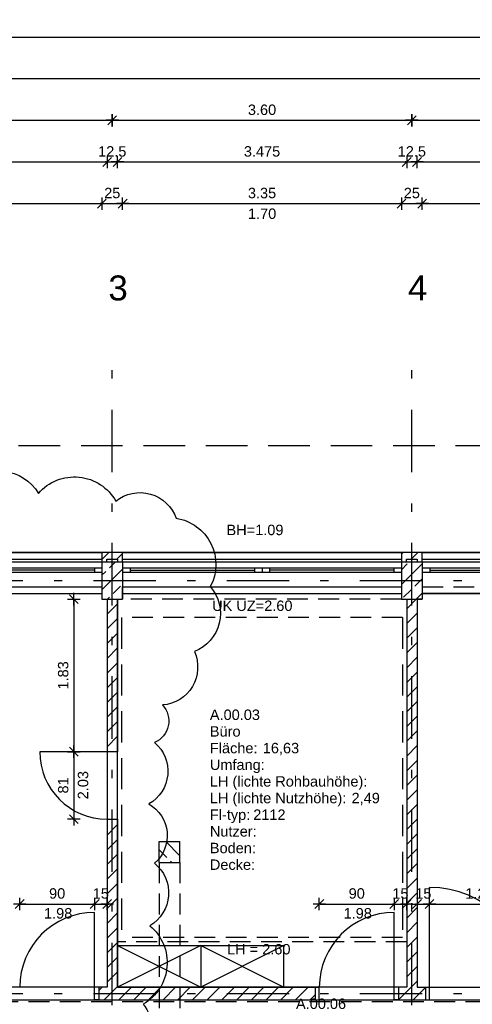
# Model space of a CAD drawing. Header units: metres. Extents: x 0 to 43.4, y 0 to 25.5.
# Tile 9 of 23: x 12.2 to 17.7, y 13.7 to 25.5. Entities that reach past the tile are written whole.
import ezdxf

# ---------------------------------------------------------------- set-up
doc = ezdxf.new("R2010")
doc.units = ezdxf.units.M
for name, pattern in [('ACAD_ISO03W100', [30, 12, -18]), ('STRICHPUNKT', [1, 0.5, -0.25, 0, -0.25]), ('VERDECKT', [0.375, 0.25, -0.125])]:
    doc.linetypes.add(name, pattern=pattern)
doc.layers.get('0').update_dxf_attribs({"lineweight": 0})
for name, color, linetype in [('003AE_AEN', 1, 'Continuous'), ('003ARCH_A', 7, 'Continuous'), ('003ARCH_LIG', 253, 'ACAD_ISO03W100'), ('003ARCH_MOE', 252, 'Continuous'), ('003TX_ML', 7, 'Continuous'), ('003TX_TXT', 7, 'Continuous'), ('0ARA_ALL', 5, 'Continuous'), ('0ARA_ALL_R', 1, 'Continuous'), ('0ARA_TXT', 7, 'Continuous')]:
    doc.layers.add(name, color=color, linetype=linetype)
doc.layers.add('003SON_SON', color=7, linetype='Continuous', plot=False)
doc.styles.add('ARIAL', font='arial.ttf')
doc.styles.get("Standard").update_dxf_attribs({"font": 'arial.ttf'})
doc.dimstyles.new('Musterstil_M', dxfattribs={"dimtxt": 0.125, "dimasz": 0.01, "dimexe": 1.25, "dimexo": 0.0625, "dimgap": 0.0625, "dimtad": 1, "dimzin": 4, "dimdsep": 46, "dimtxsty": 'ARIAL', "dimblk": 'Pfeilspitze Bem M', "dimcen": 0.09, "dimse1": 1, "dimse2": 1, "dimadec": 0, "dimazin": 1, "dimtfac": 1, "dimtix": 1, "dimtmove": 2, "dimatfit": 3, "dimldrblk": 'Pfeilspitze Bem M', "dimfxl": 1, "dimarcsym": 0})
pattern_1 = [(45, (5.46864, 31.09866), (-0.1767767, 0.1767767), []), (45, (5.64541, 31.09866), (-0.1767767, 0.1767767), [0.125, -0.0625])]
pattern_2 = [(45, (5.46864, 31.09866), (-0.08838835, 0.08838835), [])]
pattern_3 = [(45, (1, 1.71661), (-0.08838835, 0.08838835), [])]

# ---------------------------------------------------------------- blocks, each defined once
blk = doc.blocks.new('Pfeilspitze Bem M')
for p, q in [((-7.5, 0), (7.5, 0)), ((5.3, 5.3), (-5.3, -5.3)), ((0, 7.5), (0, -7.5))]:
    blk.add_line(p, q)
blk = doc.blocks.new('*D36')
at = {"layer": '003TX_ML', "color": 0, "lineweight": -2, "transparency": 16777216}
blk.add_line((5.9, 24.817), (35.15, 24.817), dxfattribs=at)
at = {"layer": 'Defpoints', "color": 0, "transparency": 16777216}
for p in [(35.16, 24.817), (5.89, 19.127), (35.16, 19.127)]:
    blk.add_point(p, dxfattribs=at)
at = {"layer": '003TX_ML', "color": 0, "lineweight": -2, "transparency": 16777216, "xscale": 0.01, "yscale": 0.01, "zscale": 0.01, "rotation": 180}
blk.add_blockref('Pfeilspitze Bem M', (5.89, 24.817), dxfattribs=at)
at = {"layer": '003TX_ML', "color": 0, "lineweight": -2, "transparency": 16777216, "xscale": 0.01, "yscale": 0.01, "zscale": 0.01}
blk.add_blockref('Pfeilspitze Bem M', (35.16, 24.817), dxfattribs=at)
at = {"layer": '003TX_ML', "color": 0, "transparency": 16777216, "insert": (20.525, 24.943), "char_height": 0.125, "attachment_point": 5, "style": 'ARIAL'}
blk.add_mtext('29.27', dxfattribs=at)
blk = doc.blocks.new('*D49')
at = {"layer": '003TX_ML', "color": 0, "lineweight": -2, "transparency": 16777216}
blk.add_line((9.735, 24.317), (13.315, 24.317), dxfattribs=at)
at = {"layer": 'Defpoints', "color": 0, "transparency": 16777216}
for p in [(13.325, 24.317), (9.725, 21.627), (13.325, 21.627)]:
    blk.add_point(p, dxfattribs=at)
at = {"layer": '003TX_ML', "color": 0, "lineweight": -2, "transparency": 16777216, "xscale": 0.01, "yscale": 0.01, "zscale": 0.01, "rotation": 180}
blk.add_blockref('Pfeilspitze Bem M', (9.725, 24.317), dxfattribs=at)
at = {"layer": '003TX_ML', "color": 0, "lineweight": -2, "transparency": 16777216, "xscale": 0.01, "yscale": 0.01, "zscale": 0.01}
blk.add_blockref('Pfeilspitze Bem M', (13.325, 24.317), dxfattribs=at)
at = {"layer": '003TX_ML', "color": 0, "transparency": 16777216, "insert": (11.525, 24.443), "char_height": 0.125, "attachment_point": 5, "style": 'ARIAL'}
blk.add_mtext('3.60', dxfattribs=at)
blk = doc.blocks.new('*D50')
at = {"layer": '003TX_ML', "color": 0, "lineweight": -2, "transparency": 16777216}
blk.add_line((13.335, 24.317), (16.915, 24.317), dxfattribs=at)
at = {"layer": 'Defpoints', "color": 0, "transparency": 16777216}
for p in [(16.925, 24.317), (13.325, 19.127), (16.925, 19.127)]:
    blk.add_point(p, dxfattribs=at)
at = {"layer": '003TX_ML', "color": 0, "lineweight": -2, "transparency": 16777216, "xscale": 0.01, "yscale": 0.01, "zscale": 0.01, "rotation": 180}
blk.add_blockref('Pfeilspitze Bem M', (13.325, 24.317), dxfattribs=at)
at = {"layer": '003TX_ML', "color": 0, "lineweight": -2, "transparency": 16777216, "xscale": 0.01, "yscale": 0.01, "zscale": 0.01}
blk.add_blockref('Pfeilspitze Bem M', (16.925, 24.317), dxfattribs=at)
at = {"layer": '003TX_ML', "color": 0, "transparency": 16777216, "insert": (15.125, 24.443), "char_height": 0.125, "attachment_point": 5, "style": 'ARIAL'}
blk.add_mtext('3.60', dxfattribs=at)
blk = doc.blocks.new('*D51')
at = {"layer": '003TX_ML', "color": 0, "lineweight": -2, "transparency": 16777216}
blk.add_line((16.935, 24.317), (20.515, 24.317), dxfattribs=at)
at = {"layer": 'Defpoints', "color": 0, "transparency": 16777216}
for p in [(20.525, 24.317), (16.925, 21.627), (20.525, 21.627)]:
    blk.add_point(p, dxfattribs=at)
at = {"layer": '003TX_ML', "color": 0, "lineweight": -2, "transparency": 16777216, "xscale": 0.01, "yscale": 0.01, "zscale": 0.01, "rotation": 180}
blk.add_blockref('Pfeilspitze Bem M', (16.925, 24.317), dxfattribs=at)
at = {"layer": '003TX_ML', "color": 0, "lineweight": -2, "transparency": 16777216, "xscale": 0.01, "yscale": 0.01, "zscale": 0.01}
blk.add_blockref('Pfeilspitze Bem M', (20.525, 24.317), dxfattribs=at)
at = {"layer": '003TX_ML', "color": 0, "transparency": 16777216, "insert": (18.725, 24.443), "char_height": 0.125, "attachment_point": 5, "style": 'ARIAL'}
blk.add_mtext('3.60', dxfattribs=at)
blk = doc.blocks.new('*D57')
at = {"layer": '003TX_ML', "color": 0, "lineweight": -2, "transparency": 16777216}
blk.add_line((9.798, 23.817), (13.253, 23.817), dxfattribs=at)
at = {"layer": 'Defpoints', "color": 0, "transparency": 16777216}
for p in [(13.263, 23.817), (9.788, 18.567), (13.263, 18.567)]:
    blk.add_point(p, dxfattribs=at)
at = {"layer": '003TX_ML', "color": 0, "lineweight": -2, "transparency": 16777216, "xscale": 0.01, "yscale": 0.01, "zscale": 0.01, "rotation": 180}
blk.add_blockref('Pfeilspitze Bem M', (9.788, 23.817), dxfattribs=at)
at = {"layer": '003TX_ML', "color": 0, "lineweight": -2, "transparency": 16777216, "xscale": 0.01, "yscale": 0.01, "zscale": 0.01}
blk.add_blockref('Pfeilspitze Bem M', (13.263, 23.817), dxfattribs=at)
at = {"layer": '003TX_ML', "color": 0, "transparency": 16777216, "insert": (11.525, 23.943), "char_height": 0.125, "attachment_point": 5, "style": 'ARIAL'}
blk.add_mtext('3.475', dxfattribs=at)
blk = doc.blocks.new('*D58')
at = {"layer": '003TX_ML', "color": 0, "lineweight": -2, "transparency": 16777216}
for p, q in [((13.253, 23.817), (13.243, 23.817)), ((13.263, 23.817), (13.388, 23.817)), ((13.398, 23.817), (13.408, 23.817))]:
    blk.add_line(p, q, dxfattribs=at)
at = {"layer": 'Defpoints', "color": 0, "transparency": 16777216}
for p in [(13.388, 23.817), (13.263, 18.567), (13.388, 18.567)]:
    blk.add_point(p, dxfattribs=at)
at = {"layer": '003TX_ML', "color": 0, "lineweight": -2, "transparency": 16777216, "xscale": 0.01, "yscale": 0.01, "zscale": 0.01}
blk.add_blockref('Pfeilspitze Bem M', (13.263, 23.817), dxfattribs=at)
at = {"layer": '003TX_ML', "color": 0, "lineweight": -2, "transparency": 16777216, "xscale": 0.01, "yscale": 0.01, "zscale": 0.01, "rotation": 180}
blk.add_blockref('Pfeilspitze Bem M', (13.388, 23.817), dxfattribs=at)
at = {"layer": '003TX_ML', "color": 0, "transparency": 16777216, "insert": (13.325, 23.943), "char_height": 0.125, "attachment_point": 5, "style": 'ARIAL'}
blk.add_mtext('12.5', dxfattribs=at)
blk = doc.blocks.new('*D59')
at = {"layer": '003TX_ML', "color": 0, "lineweight": -2, "transparency": 16777216}
blk.add_line((13.398, 23.817), (16.853, 23.817), dxfattribs=at)
at = {"layer": 'Defpoints', "color": 0, "transparency": 16777216}
for p in [(16.863, 23.817), (13.388, 18.567), (16.863, 18.567)]:
    blk.add_point(p, dxfattribs=at)
at = {"layer": '003TX_ML', "color": 0, "lineweight": -2, "transparency": 16777216, "xscale": 0.01, "yscale": 0.01, "zscale": 0.01, "rotation": 180}
blk.add_blockref('Pfeilspitze Bem M', (13.388, 23.817), dxfattribs=at)
at = {"layer": '003TX_ML', "color": 0, "lineweight": -2, "transparency": 16777216, "xscale": 0.01, "yscale": 0.01, "zscale": 0.01}
blk.add_blockref('Pfeilspitze Bem M', (16.863, 23.817), dxfattribs=at)
at = {"layer": '003TX_ML', "color": 0, "transparency": 16777216, "insert": (15.125, 23.943), "char_height": 0.125, "attachment_point": 5, "style": 'ARIAL'}
blk.add_mtext('3.475', dxfattribs=at)
blk = doc.blocks.new('*D60')
at = {"layer": '003TX_ML', "color": 0, "lineweight": -2, "transparency": 16777216}
for p, q in [((16.853, 23.817), (16.843, 23.817)), ((16.863, 23.817), (16.988, 23.817)), ((16.998, 23.817), (17.008, 23.817))]:
    blk.add_line(p, q, dxfattribs=at)
at = {"layer": 'Defpoints', "color": 0, "transparency": 16777216}
for p in [(16.988, 23.817), (16.863, 18.567), (16.988, 18.567)]:
    blk.add_point(p, dxfattribs=at)
at = {"layer": '003TX_ML', "color": 0, "lineweight": -2, "transparency": 16777216, "xscale": 0.01, "yscale": 0.01, "zscale": 0.01}
blk.add_blockref('Pfeilspitze Bem M', (16.863, 23.817), dxfattribs=at)
at = {"layer": '003TX_ML', "color": 0, "lineweight": -2, "transparency": 16777216, "xscale": 0.01, "yscale": 0.01, "zscale": 0.01, "rotation": 180}
blk.add_blockref('Pfeilspitze Bem M', (16.988, 23.817), dxfattribs=at)
at = {"layer": '003TX_ML', "color": 0, "transparency": 16777216, "insert": (16.925, 23.943), "char_height": 0.125, "attachment_point": 5, "style": 'ARIAL'}
blk.add_mtext('12.5', dxfattribs=at)
blk = doc.blocks.new('*D61')
at = {"layer": '003TX_ML', "color": 0, "lineweight": -2, "transparency": 16777216}
blk.add_line((16.998, 23.817), (20.453, 23.817), dxfattribs=at)
at = {"layer": 'Defpoints', "color": 0, "transparency": 16777216}
for p in [(20.463, 23.817), (16.988, 18.567), (20.463, 18.567)]:
    blk.add_point(p, dxfattribs=at)
at = {"layer": '003TX_ML', "color": 0, "lineweight": -2, "transparency": 16777216, "xscale": 0.01, "yscale": 0.01, "zscale": 0.01, "rotation": 180}
blk.add_blockref('Pfeilspitze Bem M', (16.988, 23.817), dxfattribs=at)
at = {"layer": '003TX_ML', "color": 0, "lineweight": -2, "transparency": 16777216, "xscale": 0.01, "yscale": 0.01, "zscale": 0.01}
blk.add_blockref('Pfeilspitze Bem M', (20.463, 23.817), dxfattribs=at)
at = {"layer": '003TX_ML', "color": 0, "transparency": 16777216, "insert": (18.725, 23.943), "char_height": 0.125, "attachment_point": 5, "style": 'ARIAL'}
blk.add_mtext('3.475', dxfattribs=at)
blk = doc.blocks.new('*D73')
at = {"layer": '003TX_ML', "color": 0, "lineweight": -2, "transparency": 16777216}
blk.add_line((9.86, 23.317), (13.19, 23.317), dxfattribs=at)
at = {"layer": 'Defpoints', "color": 0, "transparency": 16777216}
for p in [(13.2, 23.317), (9.85, 19.017), (13.2, 19.017)]:
    blk.add_point(p, dxfattribs=at)
at = {"layer": '003TX_ML', "color": 0, "lineweight": -2, "transparency": 16777216, "xscale": 0.01, "yscale": 0.01, "zscale": 0.01, "rotation": 180}
blk.add_blockref('Pfeilspitze Bem M', (9.85, 23.317), dxfattribs=at)
at = {"layer": '003TX_ML', "color": 0, "lineweight": -2, "transparency": 16777216, "xscale": 0.01, "yscale": 0.01, "zscale": 0.01}
blk.add_blockref('Pfeilspitze Bem M', (13.2, 23.317), dxfattribs=at)
at = {"layer": '003TX_ML', "color": 0, "transparency": 16777216, "insert": (11.525, 23.443), "char_height": 0.125, "attachment_point": 5, "style": 'ARIAL'}
blk.add_mtext('3.35', dxfattribs=at)
blk = doc.blocks.new('*D74')
at = {"layer": '003TX_ML', "color": 0, "lineweight": -2, "transparency": 16777216}
for p, q in [((13.19, 23.317), (13.18, 23.317)), ((13.2, 23.317), (13.45, 23.317)), ((13.46, 23.317), (13.47, 23.317))]:
    blk.add_line(p, q, dxfattribs=at)
at = {"layer": 'Defpoints', "color": 0, "transparency": 16777216}
for p in [(13.45, 23.317), (13.2, 19.017), (13.45, 19.017)]:
    blk.add_point(p, dxfattribs=at)
at = {"layer": '003TX_ML', "color": 0, "lineweight": -2, "transparency": 16777216, "xscale": 0.01, "yscale": 0.01, "zscale": 0.01}
blk.add_blockref('Pfeilspitze Bem M', (13.2, 23.317), dxfattribs=at)
at = {"layer": '003TX_ML', "color": 0, "lineweight": -2, "transparency": 16777216, "xscale": 0.01, "yscale": 0.01, "zscale": 0.01, "rotation": 180}
blk.add_blockref('Pfeilspitze Bem M', (13.45, 23.317), dxfattribs=at)
at = {"layer": '003TX_ML', "color": 0, "transparency": 16777216, "insert": (13.325, 23.443), "char_height": 0.125, "attachment_point": 5, "style": 'ARIAL'}
blk.add_mtext('25', dxfattribs=at)
blk = doc.blocks.new('*D75')
at = {"layer": '003TX_ML', "color": 0, "lineweight": -2, "transparency": 16777216}
blk.add_line((13.46, 23.317), (16.79, 23.317), dxfattribs=at)
at = {"layer": 'Defpoints', "color": 0, "transparency": 16777216}
for p in [(16.8, 23.317), (13.45, 19.017), (16.8, 18.942)]:
    blk.add_point(p, dxfattribs=at)
at = {"layer": '003TX_ML', "color": 0, "lineweight": -2, "transparency": 16777216, "xscale": 0.01, "yscale": 0.01, "zscale": 0.01, "rotation": 180}
blk.add_blockref('Pfeilspitze Bem M', (13.45, 23.317), dxfattribs=at)
at = {"layer": '003TX_ML', "color": 0, "lineweight": -2, "transparency": 16777216, "xscale": 0.01, "yscale": 0.01, "zscale": 0.01}
blk.add_blockref('Pfeilspitze Bem M', (16.8, 23.317), dxfattribs=at)
at = {"layer": '003TX_ML', "color": 0, "transparency": 16777216, "insert": (15.125, 23.443), "char_height": 0.125, "attachment_point": 5, "style": 'ARIAL'}
blk.add_mtext('3.35', dxfattribs=at)
blk = doc.blocks.new('*D76')
at = {"layer": '003TX_ML', "color": 0, "lineweight": -2, "transparency": 16777216}
for p, q in [((16.79, 23.317), (16.78, 23.317)), ((16.8, 23.317), (17.05, 23.317)), ((17.06, 23.317), (17.07, 23.317))]:
    blk.add_line(p, q, dxfattribs=at)
at = {"layer": 'Defpoints', "color": 0, "transparency": 16777216}
for p in [(17.05, 23.317), (16.8, 18.942), (17.05, 18.942)]:
    blk.add_point(p, dxfattribs=at)
at = {"layer": '003TX_ML', "color": 0, "lineweight": -2, "transparency": 16777216, "xscale": 0.01, "yscale": 0.01, "zscale": 0.01}
blk.add_blockref('Pfeilspitze Bem M', (16.8, 23.317), dxfattribs=at)
at = {"layer": '003TX_ML', "color": 0, "lineweight": -2, "transparency": 16777216, "xscale": 0.01, "yscale": 0.01, "zscale": 0.01, "rotation": 180}
blk.add_blockref('Pfeilspitze Bem M', (17.05, 23.317), dxfattribs=at)
at = {"layer": '003TX_ML', "color": 0, "transparency": 16777216, "insert": (16.925, 23.443), "char_height": 0.125, "attachment_point": 5, "style": 'ARIAL'}
blk.add_mtext('25', dxfattribs=at)
blk = doc.blocks.new('*D77')
at = {"layer": '003TX_ML', "color": 0, "lineweight": -2, "transparency": 16777216}
blk.add_line((17.06, 23.317), (20.39, 23.317), dxfattribs=at)
at = {"layer": 'Defpoints', "color": 0, "transparency": 16777216}
for p in [(20.4, 23.317), (17.05, 18.942), (20.4, 18.942)]:
    blk.add_point(p, dxfattribs=at)
at = {"layer": '003TX_ML', "color": 0, "lineweight": -2, "transparency": 16777216, "xscale": 0.01, "yscale": 0.01, "zscale": 0.01, "rotation": 180}
blk.add_blockref('Pfeilspitze Bem M', (17.05, 23.317), dxfattribs=at)
at = {"layer": '003TX_ML', "color": 0, "lineweight": -2, "transparency": 16777216, "xscale": 0.01, "yscale": 0.01, "zscale": 0.01}
blk.add_blockref('Pfeilspitze Bem M', (20.4, 23.317), dxfattribs=at)
at = {"layer": '003TX_ML', "color": 0, "transparency": 16777216, "insert": (18.725, 23.443), "char_height": 0.125, "attachment_point": 5, "style": 'ARIAL'}
blk.add_mtext('3.35', dxfattribs=at)
blk = doc.blocks.new('*D167')
at = {"layer": '003TX_ML', "color": 0, "lineweight": -2, "transparency": 16777216}
blk.add_line((5.9, 25.317), (37.04, 25.317), dxfattribs=at)
at = {"layer": 'Defpoints', "color": 0, "transparency": 16777216}
for p in [(37.05, 25.317), (5.89, 19.127), (37.05, 18.354)]:
    blk.add_point(p, dxfattribs=at)
at = {"layer": '003TX_ML', "color": 0, "lineweight": -2, "transparency": 16777216, "xscale": 0.01, "yscale": 0.01, "zscale": 0.01, "rotation": 180}
blk.add_blockref('Pfeilspitze Bem M', (5.89, 25.317), dxfattribs=at)
at = {"layer": '003TX_ML', "color": 0, "lineweight": -2, "transparency": 16777216, "xscale": 0.01, "yscale": 0.01, "zscale": 0.01}
blk.add_blockref('Pfeilspitze Bem M', (37.05, 25.317), dxfattribs=at)
at = {"layer": '003TX_ML', "color": 0, "transparency": 16777216, "insert": (21.47, 25.443), "char_height": 0.125, "attachment_point": 5, "style": 'ARIAL'}
blk.add_mtext('31.16', dxfattribs=at)
blk = doc.blocks.new('*D169')
at = {"layer": '003TX_ML', "color": 0, "lineweight": -2, "transparency": 16777216}
blk.add_line((12.863, 18.557), (12.863, 16.746), dxfattribs=at)
at = {"layer": 'Defpoints', "color": 0, "transparency": 16777216}
for p in [(13.263, 18.567), (12.863, 16.736), (13.263, 16.736)]:
    blk.add_point(p, dxfattribs=at)
at = {"layer": '003TX_ML', "color": 0, "lineweight": -2, "transparency": 16777216, "xscale": 0.01, "yscale": 0.01, "zscale": 0.01}
for p, rotation in [((12.863, 18.567), 90), ((12.863, 16.736), 270)]:
    blk.add_blockref('Pfeilspitze Bem M', p, dxfattribs=dict(at, rotation=rotation))
at = {"layer": '003TX_ML', "color": 0, "transparency": 16777216, "insert": (12.736, 17.652), "char_height": 0.125, "attachment_point": 5, "rotation": 90, "style": 'ARIAL'}
blk.add_mtext('1.83', dxfattribs=at)
blk = doc.blocks.new('*D170')
at = {"layer": '003TX_ML', "color": 0, "lineweight": -2, "transparency": 16777216}
blk.add_line((12.863, 16.726), (12.863, 15.936), dxfattribs=at)
at = {"layer": 'Defpoints', "color": 0, "transparency": 16777216}
for p in [(13.263, 16.736), (12.863, 15.926), (13.263, 15.926)]:
    blk.add_point(p, dxfattribs=at)
at = {"layer": '003TX_ML', "color": 0, "lineweight": -2, "transparency": 16777216, "xscale": 0.01, "yscale": 0.01, "zscale": 0.01}
for p, rotation in [((12.863, 16.736), 90), ((12.863, 15.926), 270)]:
    blk.add_blockref('Pfeilspitze Bem M', p, dxfattribs=dict(at, rotation=rotation))
at = {"layer": '003TX_ML', "color": 0, "transparency": 16777216, "insert": (12.736, 16.331), "char_height": 0.125, "attachment_point": 5, "rotation": 90, "style": 'ARIAL'}
blk.add_mtext('81', dxfattribs=at)
blk = doc.blocks.new('*D182')
at = {"layer": '003TX_ML', "color": 0, "lineweight": -2, "transparency": 16777216}
blk.add_line((12.223, 14.907), (13.103, 14.907), dxfattribs=at)
at = {"layer": 'Defpoints', "color": 0, "transparency": 16777216}
for p in [(13.113, 14.907), (12.213, 13.907), (13.113, 13.907)]:
    blk.add_point(p, dxfattribs=at)
at = {"layer": '003TX_ML', "color": 0, "lineweight": -2, "transparency": 16777216, "xscale": 0.01, "yscale": 0.01, "zscale": 0.01, "rotation": 180}
blk.add_blockref('Pfeilspitze Bem M', (12.213, 14.907), dxfattribs=at)
at = {"layer": '003TX_ML', "color": 0, "lineweight": -2, "transparency": 16777216, "xscale": 0.01, "yscale": 0.01, "zscale": 0.01}
blk.add_blockref('Pfeilspitze Bem M', (13.113, 14.907), dxfattribs=at)
at = {"layer": '003TX_ML', "color": 0, "transparency": 16777216, "insert": (12.663, 15.033), "char_height": 0.125, "attachment_point": 5, "style": 'ARIAL'}
blk.add_mtext('90', dxfattribs=at)
blk = doc.blocks.new('*D183')
at = {"layer": '003TX_ML', "color": 0, "lineweight": -2, "transparency": 16777216}
for p, q in [((13.103, 14.907), (13.093, 14.907)), ((13.113, 14.907), (13.263, 14.907)), ((13.273, 14.907), (13.283, 14.907))]:
    blk.add_line(p, q, dxfattribs=at)
at = {"layer": 'Defpoints', "color": 0, "transparency": 16777216}
for p in [(13.263, 14.907), (13.113, 13.907), (13.263, 13.907)]:
    blk.add_point(p, dxfattribs=at)
at = {"layer": '003TX_ML', "color": 0, "lineweight": -2, "transparency": 16777216, "xscale": 0.01, "yscale": 0.01, "zscale": 0.01}
blk.add_blockref('Pfeilspitze Bem M', (13.113, 14.907), dxfattribs=at)
at = {"layer": '003TX_ML', "color": 0, "lineweight": -2, "transparency": 16777216, "xscale": 0.01, "yscale": 0.01, "zscale": 0.01, "rotation": 180}
blk.add_blockref('Pfeilspitze Bem M', (13.263, 14.907), dxfattribs=at)
at = {"layer": '003TX_ML', "color": 0, "transparency": 16777216, "insert": (13.188, 15.033), "char_height": 0.125, "attachment_point": 5, "style": 'ARIAL'}
blk.add_mtext('15', dxfattribs=at)
blk = doc.blocks.new('*D184')
at = {"layer": '003TX_ML', "color": 0, "lineweight": -2, "transparency": 16777216}
blk.add_line((15.823, 14.907), (16.703, 14.907), dxfattribs=at)
at = {"layer": 'Defpoints', "color": 0, "transparency": 16777216}
for p in [(16.713, 14.907), (15.813, 13.907), (16.713, 13.907)]:
    blk.add_point(p, dxfattribs=at)
at = {"layer": '003TX_ML', "color": 0, "lineweight": -2, "transparency": 16777216, "xscale": 0.01, "yscale": 0.01, "zscale": 0.01, "rotation": 180}
blk.add_blockref('Pfeilspitze Bem M', (15.813, 14.907), dxfattribs=at)
at = {"layer": '003TX_ML', "color": 0, "lineweight": -2, "transparency": 16777216, "xscale": 0.01, "yscale": 0.01, "zscale": 0.01}
blk.add_blockref('Pfeilspitze Bem M', (16.713, 14.907), dxfattribs=at)
at = {"layer": '003TX_ML', "color": 0, "transparency": 16777216, "insert": (16.263, 15.033), "char_height": 0.125, "attachment_point": 5, "style": 'ARIAL'}
blk.add_mtext('90', dxfattribs=at)
blk = doc.blocks.new('*D185')
at = {"layer": '003TX_ML', "color": 0, "lineweight": -2, "transparency": 16777216}
for p, q in [((16.703, 14.907), (16.693, 14.907)), ((16.713, 14.907), (16.863, 14.907)), ((16.873, 14.907), (16.883, 14.907))]:
    blk.add_line(p, q, dxfattribs=at)
at = {"layer": 'Defpoints', "color": 0, "transparency": 16777216}
for p in [(16.863, 14.907), (16.713, 13.907), (16.863, 13.907)]:
    blk.add_point(p, dxfattribs=at)
at = {"layer": '003TX_ML', "color": 0, "lineweight": -2, "transparency": 16777216, "xscale": 0.01, "yscale": 0.01, "zscale": 0.01}
blk.add_blockref('Pfeilspitze Bem M', (16.713, 14.907), dxfattribs=at)
at = {"layer": '003TX_ML', "color": 0, "lineweight": -2, "transparency": 16777216, "xscale": 0.01, "yscale": 0.01, "zscale": 0.01, "rotation": 180}
blk.add_blockref('Pfeilspitze Bem M', (16.863, 14.907), dxfattribs=at)
at = {"layer": '003TX_ML', "color": 0, "transparency": 16777216, "insert": (16.788, 15.033), "char_height": 0.125, "attachment_point": 5, "style": 'ARIAL'}
blk.add_mtext('15', dxfattribs=at)
blk = doc.blocks.new('*D186')
at = {"layer": '003TX_ML', "color": 0, "lineweight": -2, "transparency": 16777216}
blk.add_line((17.148, 14.907), (18.328, 14.907), dxfattribs=at)
at = {"layer": 'Defpoints', "color": 0, "transparency": 16777216}
for p in [(18.338, 14.907), (17.138, 13.907), (18.338, 13.907)]:
    blk.add_point(p, dxfattribs=at)
at = {"layer": '003TX_ML', "color": 0, "lineweight": -2, "transparency": 16777216, "xscale": 0.01, "yscale": 0.01, "zscale": 0.01, "rotation": 180}
blk.add_blockref('Pfeilspitze Bem M', (17.138, 14.907), dxfattribs=at)
at = {"layer": '003TX_ML', "color": 0, "lineweight": -2, "transparency": 16777216, "xscale": 0.01, "yscale": 0.01, "zscale": 0.01}
blk.add_blockref('Pfeilspitze Bem M', (18.338, 14.907), dxfattribs=at)
at = {"layer": '003TX_ML', "color": 0, "transparency": 16777216, "insert": (17.738, 15.033), "char_height": 0.125, "attachment_point": 5, "style": 'ARIAL'}
blk.add_mtext('1.20', dxfattribs=at)
blk = doc.blocks.new('*D187')
at = {"layer": '003TX_ML', "color": 0, "lineweight": -2, "transparency": 16777216}
for p, q in [((16.978, 14.907), (16.968, 14.907)), ((16.988, 14.907), (17.138, 14.907)), ((17.148, 14.907), (17.158, 14.907))]:
    blk.add_line(p, q, dxfattribs=at)
at = {"layer": 'Defpoints', "color": 0, "transparency": 16777216}
for p in [(17.138, 14.907), (16.988, 13.907), (17.138, 13.907)]:
    blk.add_point(p, dxfattribs=at)
at = {"layer": '003TX_ML', "color": 0, "lineweight": -2, "transparency": 16777216, "xscale": 0.01, "yscale": 0.01, "zscale": 0.01}
blk.add_blockref('Pfeilspitze Bem M', (16.988, 14.907), dxfattribs=at)
at = {"layer": '003TX_ML', "color": 0, "lineweight": -2, "transparency": 16777216, "xscale": 0.01, "yscale": 0.01, "zscale": 0.01, "rotation": 180}
blk.add_blockref('Pfeilspitze Bem M', (17.138, 14.907), dxfattribs=at)
at = {"layer": '003TX_ML', "color": 0, "transparency": 16777216, "insert": (17.063, 15.033), "char_height": 0.125, "attachment_point": 5, "style": 'ARIAL'}
blk.add_mtext('15', dxfattribs=at)
blk = doc.blocks.new('MPG_RAUM_01')
at = {"color": 0, "linetype": 'ByBlock', "lineweight": -2}
for s, p in [('Fläche:', (-0.017, 0)), ('Umfang:', (-0.017, -0.2)), ('LH (lichte Rohbauhöhe):', (-0.017, -0.4)), ('LH (lichte Nutzhöhe):', (-0.017, -0.6)), ('Fl-typ:', (-0.017, -0.8)), ('Nutzer:', (-0.017, -1)), ('Boden:', (-0.017, -1.2)), ('Decke:', (-0.017, -1.4))]:
    blk.add_text(s, height=0.125, dxfattribs=at).set_placement(p)
for tag, p, flags in [('ZD230', (-0.017, 0.6), 13), ('METAID', (-0.017, -1.8), 1), ('MSY.000.100', (0.589, -2), 1), ('MSY.000.110', (0.589, -2.2), 1)]:
    blk.add_attdef(tag, p, '', height=0.125, dxfattribs=dict(at, flags=flags))
for tag, p in [('MRB.200.100', (-0.017, 0.4)), ('MRB.200.120', (-0.017, 0.2)), ('MRB.100.310', (0.619, 0)), ('MRB.100.315', (0.699, -0.2)), ('MRB.200.310', (1.686, -0.6)), ('MB.100.140.120', (0.504, -0.8)), ('MB.100.140.70', (0.589, -1)), ('MRB.200.500', (0.589, -1.2)), ('MRB.200.520', (0.589, -1.4)), ('MRB.200.150', (-0.017, -1.6))]:
    blk.add_attdef(tag, p, '', height=0.125, dxfattribs=at)
blk.add_attdef('MRB.200.300', (1.94, -0.4), '', height=0.125)

msp = doc.modelspace()

# ---------------------------------------------------------------- hatches: boundary and pattern name
at = {"layer": '003ARCH_A'}
h = msp.add_hatch(dxfattribs=at)
h.set_pattern_fill('ANSI31', color=256, style=0)
h.set_pattern_definition(pattern_3)
h.paths.add_polyline_path([(13.45, 19.127), (13.2, 19.127), (13.2, 19.017), (13.26, 19.017), (13.26, 19.047), (13.39, 19.047), (13.39, 19.017), (13.45, 19.017)])
h = msp.add_hatch(dxfattribs=at)
h.set_pattern_fill('ANSI31', color=256, style=0)
h.set_pattern_definition(pattern_3)
h.paths.add_polyline_path([(17.05, 19.127), (16.8, 19.127), (16.8, 19.017), (16.86, 19.017), (16.86, 19.047), (16.99, 19.047), (16.99, 19.017), (17.05, 19.017)])
h = msp.add_hatch(dxfattribs=at)
h.set_pattern_fill('ANSI33', color=256, style=0)
h.set_pattern_definition(pattern_1)
h.paths.add_polyline_path([(6.425, 19.017), (6, 19.017), (6, 18.567), (6.425, 18.567)])
h.paths.add_polyline_path([(9.85, 19.017), (9.6, 19.017), (9.6, 18.567), (9.85, 18.567)])
h.paths.add_polyline_path([(13.45, 19.017), (13.2, 19.017), (13.2, 18.567), (13.45, 18.567)])
h = msp.add_hatch(dxfattribs=at)
h.set_pattern_fill('ANSI33', color=256, style=0)
h.set_pattern_definition(pattern_1)
h.paths.add_polyline_path([(17.05, 19.017), (16.8, 19.017), (16.8, 18.567), (17.05, 18.567)])
h.paths.add_polyline_path([(20.65, 19.017), (20.4, 19.017), (20.4, 18.567), (20.65, 18.567)])
h.paths.add_polyline_path([(24.25, 19.017), (24, 19.017), (24, 18.567), (24.25, 18.567)])
h = msp.add_hatch(dxfattribs=at)
h.set_pattern_fill('ANSI31', color=256, style=0)
h.set_pattern_definition(pattern_2)
h.paths.add_polyline_path([(13.388, 18.567), (13.263, 18.567), (13.263, 16.736), (13.388, 16.736)])
h.paths.add_polyline_path([(13.388, 15.926), (13.263, 15.926), (13.263, 13.907), (13.163, 13.907), (13.163, 13.757), (15.763, 13.757), (15.763, 13.907), (13.388, 13.907)])
h = msp.add_hatch(dxfattribs=at)
h.set_pattern_fill('ANSI31', color=256, style=0)
h.set_pattern_definition(pattern_2)
h.paths.add_polyline_path([(17.088, 13.907), (16.988, 13.907), (16.988, 18.567), (16.863, 18.567), (16.863, 13.907), (16.763, 13.907), (16.763, 13.757), (17.088, 13.757)])
h = msp.add_hatch(dxfattribs=at)
h.set_pattern_fill('ANSI33', color=256, style=0)
h.set_pattern_definition([(315, (-2.9, 30.7566), (-0.1767767, -0.1767767), []), (315, (-2.72322, 30.7566), (-0.1767767, -0.1767767), [0.125, -0.0625])])
h.paths.add_polyline_path([(14.138, 15.407), (13.888, 15.407), (13.888, 15.657), (14.138, 15.657)])

# ---------------------------------------------------------------- linework, layer by layer
at = {"layer": '003AE_AEN', "linetype": 'ByBlock', "ltscale": 0.005}
msp.add_lwpolyline([(11.563, 19.907, -0.520567), (12.438, 19.838, -0.520567), (13.368, 19.743, -0.520567), (14.093, 19.538, -0.520567), (14.503, 18.718, -0.520567), (14.312, 17.939, -0.520567), (13.929, 17.297, -0.520567), (13.833, 16.846, -0.520567), (13.765, 16.108, -0.520567), (13.833, 15.397, -0.520567), (13.778, 14.646, -0.520567), (13.696, 13.703, -0.520567), (13.587, 13.198, -0.520567)], format="xyb", dxfattribs=at)
at = {"layer": '003ARCH_A'}
for p, q in [((9.85, 19.127), (13.2, 19.127)), ((9.85, 19.047), (13.2, 19.047)), ((13.45, 19.127), (13.2, 19.127)), ((13.2, 19.127), (13.2, 19.017)), ((13.26, 19.017), (13.26, 19.047)), ((13.26, 19.047), (13.39, 19.047)), ((13.39, 19.047), (13.39, 19.017)), ((13.45, 19.127), (16.8, 19.127)), ((13.45, 19.017), (13.45, 19.127)), ((13.45, 19.047), (16.8, 19.047)), ((17.05, 19.127), (16.8, 19.127)), ((16.8, 19.127), (16.8, 19.017)), ((16.86, 19.017), (16.86, 19.047)), ((16.86, 19.047), (16.99, 19.047)), ((16.99, 19.047), (16.99, 19.017)), ((17.05, 19.127), (20.4, 19.127)), ((17.05, 19.017), (17.05, 19.127)), ((17.05, 19.047), (20.4, 19.047)), ((9.6, 19.017), (24.25, 19.017)), ((9.85, 18.942), (13.2, 18.942)), ((13.11, 18.917), (11.615, 18.917)), ((13.11, 18.942), (13.11, 18.892)), ((13.2, 19.017), (13.2, 18.567)), ((13.2, 18.942), (13.2, 18.892)), ((13.45, 19.017), (13.45, 18.567)), ((13.45, 18.942), (16.8, 18.942)), ((13.45, 18.942), (13.45, 18.892)), ((13.54, 18.942), (13.54, 18.892)), ((13.54, 18.917), (15.035, 18.917)), ((15.035, 18.942), (15.035, 18.892)), ((15.125, 18.942), (15.125, 18.892)), ((15.215, 18.942), (15.215, 18.892)), ((16.71, 18.917), (15.215, 18.917)), ((16.71, 18.942), (16.71, 18.892)), ((16.8, 19.017), (16.8, 18.567)), ((16.8, 18.942), (16.8, 18.892)), ((17.05, 19.017), (17.05, 18.567)), ((17.05, 18.942), (20.4, 18.942)), ((17.05, 18.942), (17.05, 18.892)), ((17.14, 18.942), (17.14, 18.892)), ((17.14, 18.917), (18.635, 18.917)), ((9.85, 18.892), (13.2, 18.892)), ((13.45, 18.892), (16.8, 18.892)), ((17.05, 18.892), (20.4, 18.892)), ((9.85, 18.637), (13.2, 18.637)), ((13.2, 18.567), (13.45, 18.567)), ((13.45, 18.637), (16.8, 18.637)), ((16.8, 18.567), (17.05, 18.567)), ((17.05, 18.637), (20.4, 18.637)), ((13.388, 16.736), (12.453, 16.736)), ((13.263, 15.926), (13.388, 15.926)), ((13.888, 15.407), (13.888, 15.657)), ((13.888, 15.657), (14.138, 15.657)), ((14.138, 15.407), (14.138, 15.657)), ((13.888, 15.407), (14.138, 15.407)), ((17.138, 13.757), (17.138, 15.107)), ((13.113, 13.757), (13.113, 14.807)), ((16.713, 13.757), (16.713, 14.807)), ((13.263, 13.907), (13.113, 13.907)), ((15.813, 13.757), (15.813, 13.907)), ((16.863, 13.907), (16.713, 13.907)), ((13.163, 13.757), (13.113, 13.757)), ((15.763, 13.757), (15.813, 13.757)), ((16.763, 13.757), (16.713, 13.757)), ((17.088, 13.757), (17.138, 13.757))]:
    msp.add_line(p, q, dxfattribs=at)
at = {"layer": '003ARCH_A', "ltscale": 1.5}
for p, q in [((13.263, 18.567), (13.263, 16.736)), ((13.388, 18.567), (13.388, 16.736)), ((16.863, 18.567), (16.863, 13.907)), ((16.988, 18.567), (16.988, 13.907)), ((13.263, 15.926), (13.263, 13.907)), ((13.388, 15.926), (13.388, 13.907)), ((13.163, 13.907), (13.163, 13.757)), ((13.388, 13.907), (15.813, 13.907)), ((15.763, 13.907), (15.763, 13.757)), ((16.763, 13.907), (16.763, 13.757)), ((16.988, 13.907), (17.138, 13.907)), ((17.088, 13.907), (17.088, 13.757)), ((13.163, 13.757), (15.763, 13.757)), ((16.763, 13.757), (17.088, 13.757))]:
    msp.add_line(p, q, dxfattribs=at)
at = {"layer": '003ARCH_A'}
for centre, radius, start, end in [((13.263, 16.736), 0.81, 180, 270), ((17.138, 13.907), 1.2, 0, 90), ((13.113, 13.907), 0.9, 90, 180), ((16.713, 13.907), 0.9, 90, 180)]:
    msp.add_arc(centre, radius, start, end, dxfattribs=at)
at = {"layer": '003ARCH_LIG', "linetype": 'VERDECKT', "ltscale": 2}
msp.add_line((6.2, 20.411), (34.893, 20.411), dxfattribs=at)
at = {"layer": '003ARCH_LIG', "linetype": 'VERDECKT'}
for p, q in [((9.85, 18.717), (13.2, 18.717)), ((13.45, 18.717), (16.8, 18.717)), ((17.05, 18.717), (20.4, 18.717)), ((16.8, 18.567), (13.45, 18.567)), ((13.888, 15.407), (13.888, 10.327)), ((14.138, 15.407), (14.138, 10.327)), ((16.863, 14.453), (13.388, 14.453)), ((6.32, 13.737), (24.208, 13.737))]:
    msp.add_line(p, q, dxfattribs=at)
at = {"layer": '003ARCH_MOE'}
for p, q in [((13.388, 14.407), (15.388, 14.407)), ((13.388, 14.407), (13.388, 13.907)), ((14.388, 14.407), (13.388, 13.907)), ((13.388, 14.407), (14.388, 13.907)), ((14.388, 14.407), (14.388, 13.907)), ((15.388, 14.407), (14.388, 13.907)), ((14.388, 14.407), (15.388, 13.907)), ((15.388, 13.907), (15.388, 14.407)), ((13.388, 13.907), (15.388, 13.907))]:
    msp.add_line(p, q, dxfattribs=at)
at = {"layer": '003SON_SON', "linetype": 'VERDECKT', "ltscale": 1.5}
for p, q in [((13.438, 18.347), (13.438, 14.503)), ((16.813, 18.347), (16.813, 14.503))]:
    msp.add_line(p, q, dxfattribs=at)
at = {"layer": '003SON_SON', "linetype": 'VERDECKT'}
for p, q in [((16.813, 18.347), (13.438, 18.347)), ((16.813, 14.503), (13.438, 14.503))]:
    msp.add_line(p, q, dxfattribs=at)
at = {"layer": '003TX_TXT', "linetype": 'STRICHPUNKT', "ltscale": 1.5}
for p, q in [((13.325, 4.092), (13.325, 21.627)), ((16.925, 4.092), (16.925, 21.627)), ((3.5, 18.792), (39.55, 18.792)), ((3.5, 13.832), (39.55, 13.832))]:
    msp.add_line(p, q, dxfattribs=at)
at = {"layer": '0ARA_ALL', "ltscale": 0.005}
for points in [[(6.3, 18.567), (6.425, 18.567), (6.425, 18.717), (9.6, 18.717), (9.6, 18.567), (9.663, 18.567), (9.85, 18.567), (9.85, 18.567), (9.85, 18.717), (13.2, 18.717), (13.2, 18.567), (13.263, 18.567), (13.263, 13.907), (13.263, 13.907), (13.263, 13.907), (13.263, 13.907), (13.263, 13.907), (6.3, 13.907), (6.3, 13.907), (6.3, 13.907), (6.3, 13.907), (6.3, 13.907), (6.3, 13.907)], [(13.388, 18.567), (13.45, 18.567), (13.45, 18.717), (16.8, 18.717), (16.8, 18.567), (16.863, 18.567), (16.863, 13.907), (16.863, 13.907), (16.863, 13.907), (13.388, 13.907), (13.388, 18.567), (13.388, 18.567), (13.388, 18.567), (13.388, 18.567), (13.388, 18.567), (13.388, 18.567), (13.388, 18.567), (13.388, 18.567), (13.388, 18.567), (13.388, 18.567)], [(20.463, 18.567), (20.4, 18.567), (20.4, 18.637), (17.05, 18.637), (17.05, 18.567), (16.988, 18.567), (16.988, 13.907), (17.138, 13.907), (18.338, 13.907), (20.463, 13.907)]]:
    msp.add_lwpolyline(points, close=True, dxfattribs=at)
msp.add_lwpolyline([(6.3, 13.617), (6.3, 13.757), (8.613, 13.757), (9.513, 13.757), (12.213, 13.757), (13.113, 13.757), (15.813, 13.757), (16.713, 13.757), (17.138, 13.757), (18.338, 13.757), (22.713, 13.757), (23.963, 13.757), (24.188, 13.757)], dxfattribs=at)
at = {"layer": '0ARA_ALL_R', "ltscale": 0.005}
msp.add_lwpolyline([(5.89, 19.127), (5.89, 6.607), (28.117, 6.607), (28.445, 4.747), (33.27, 5.598), (33.092, 6.607), (35.16, 6.607), (35.16, 13.854), (37.05, 13.854), (37.05, 14.604), (37.05, 18.354), (35.16, 18.354), (35.16, 19.127)], close=True, dxfattribs=at)

# ---------------------------------------------------------------- block references
at = {"layer": '0ARA_TXT'}
for p, values in [((14.515, 16.717), {'MRB.200.100': 'A.00.03', 'MRB.200.120': 'Büro', 'MRB.100.310': '16,63', 'MRB.200.310': '2,49', 'MB.100.140.120': '2112'}), ((15.55, 13.247), {'MRB.200.100': 'A.00.06', 'MRB.200.120': 'Flur', 'MRB.100.310': '42,60', 'MRB.200.310': '2,57', 'MB.100.140.120': '9110'})]:
    msp.add_blockref('MPG_RAUM_01', p, dxfattribs=at).add_auto_attribs(values)

# ---------------------------------------------------------------- texts
at = {"layer": '003TX_ML', "char_height": 0.125, "width": 0.787, "attachment_point": 1}
for s, insert in [('1.70', (14.956, 23.258)), ('BH=1.09', (14.698, 19.461)), ('1.98', (12.505, 14.858)), ('1.98', (16.105, 14.858))]:
    msp.add_mtext(s, dxfattribs=dict(at, insert=insert))
at = {"layer": '003TX_ML', "char_height": 0.125, "attachment_point": 8}
for s, insert in [('UK UZ=2.60', (15.008, 18.424)), ('LH = 2.60', (15.086, 14.3))]:
    msp.add_mtext(s, dxfattribs=dict(at, insert=insert))
at = {"layer": '003TX_ML', "insert": (12.911, 16.164), "char_height": 0.125, "width": 0.787, "attachment_point": 1, "rotation": 90}
msp.add_mtext('2.03', dxfattribs=at)
at = {"layer": '003TX_TXT', "linetype": 'STRICHPUNKT', "char_height": 0.3, "attachment_point": 2}
for s, insert in [('3', (13.395, 22.454)), ('4', (16.995, 22.454))]:
    msp.add_mtext(s, dxfattribs=dict(at, insert=insert))

# ---------------------------------------------------------------- dimensions: what is measured, and where the dimension line sits
at = {"layer": '003TX_ML'}
for base, p1, p2, text, picture, middle in [((37.05, 25.317), (5.89, 19.127), (37.05, 18.354), '31.16', '*D167', (21.47, 25.443)), ((35.16, 24.817), (5.89, 19.127), (35.16, 19.127), '29.27', '*D36', (20.525, 24.943)), ((13.325, 24.317), (9.725, 21.627), (13.325, 21.627), '3.60', '*D49', (11.525, 24.443)), ((16.925, 24.317), (13.325, 19.127), (16.925, 19.127), '3.60', '*D50', (15.125, 24.443)), ((20.525, 24.317), (16.925, 21.627), (20.525, 21.627), '3.60', '*D51', (18.725, 24.443)), ((13.263, 23.817), (9.788, 18.567), (13.263, 18.567), '3.475', '*D57', (11.525, 23.943)), ((13.388, 23.817), (13.263, 18.567), (13.388, 18.567), '12.5', '*D58', (13.325, 23.943)), ((16.863, 23.817), (13.388, 18.567), (16.863, 18.567), '3.475', '*D59', (15.125, 23.943)), ((16.988, 23.817), (16.863, 18.567), (16.988, 18.567), '12.5', '*D60', (16.925, 23.943)), ((20.463, 23.817), (16.988, 18.567), (20.463, 18.567), '3.475', '*D61', (18.725, 23.943)), ((13.2, 23.317), (9.85, 19.017), (13.2, 19.017), '3.35', '*D73', (11.525, 23.443)), ((13.45, 23.317), (13.2, 19.017), (13.45, 19.017), '25', '*D74', (13.325, 23.443)), ((16.8, 23.317), (13.45, 19.017), (16.8, 18.942), '3.35', '*D75', (15.125, 23.443)), ((17.05, 23.317), (16.8, 18.942), (17.05, 18.942), '25', '*D76', (16.925, 23.443)), ((20.4, 23.317), (17.05, 18.942), (20.4, 18.942), '3.35', '*D77', (18.725, 23.443)), ((13.113, 14.907), (12.213, 13.907), (13.113, 13.907), '90', '*D182', (12.663, 15.033)), ((13.263, 14.907), (13.113, 13.907), (13.263, 13.907), '15', '*D183', (13.188, 15.033)), ((16.713, 14.907), (15.813, 13.907), (16.713, 13.907), '90', '*D184', (16.263, 15.033)), ((16.863, 14.907), (16.713, 13.907), (16.863, 13.907), '15', '*D185', (16.788, 15.033)), ((17.138, 14.907), (16.988, 13.907), (17.138, 13.907), '15', '*D187', (17.063, 15.033)), ((18.338, 14.907), (17.138, 13.907), (18.338, 13.907), '1.20', '*D186', (17.738, 15.033))]:
    dim = msp.add_linear_dim(base=base, p1=p1, p2=p2, text=text, dimstyle='Musterstil_M', dxfattribs=at)
    dim.commit()
    dim.dimension.update_dxf_attribs({"geometry": picture, "text_midpoint": middle})
for base, p1, p2, text, picture, middle in [((12.863, 16.736), (13.263, 18.567), (13.263, 16.736), '1.83', '*D169', (12.736, 17.652)), ((12.863, 15.926), (13.263, 16.736), (13.263, 15.926), '81', '*D170', (12.736, 16.331))]:
    dim = msp.add_linear_dim(base=base, p1=p1, p2=p2, angle=90, text=text, dimstyle='Musterstil_M', dxfattribs=at)
    dim.commit()
    dim.dimension.update_dxf_attribs({"geometry": picture, "text_midpoint": middle})

doc.saveas('drawing.dxf')
